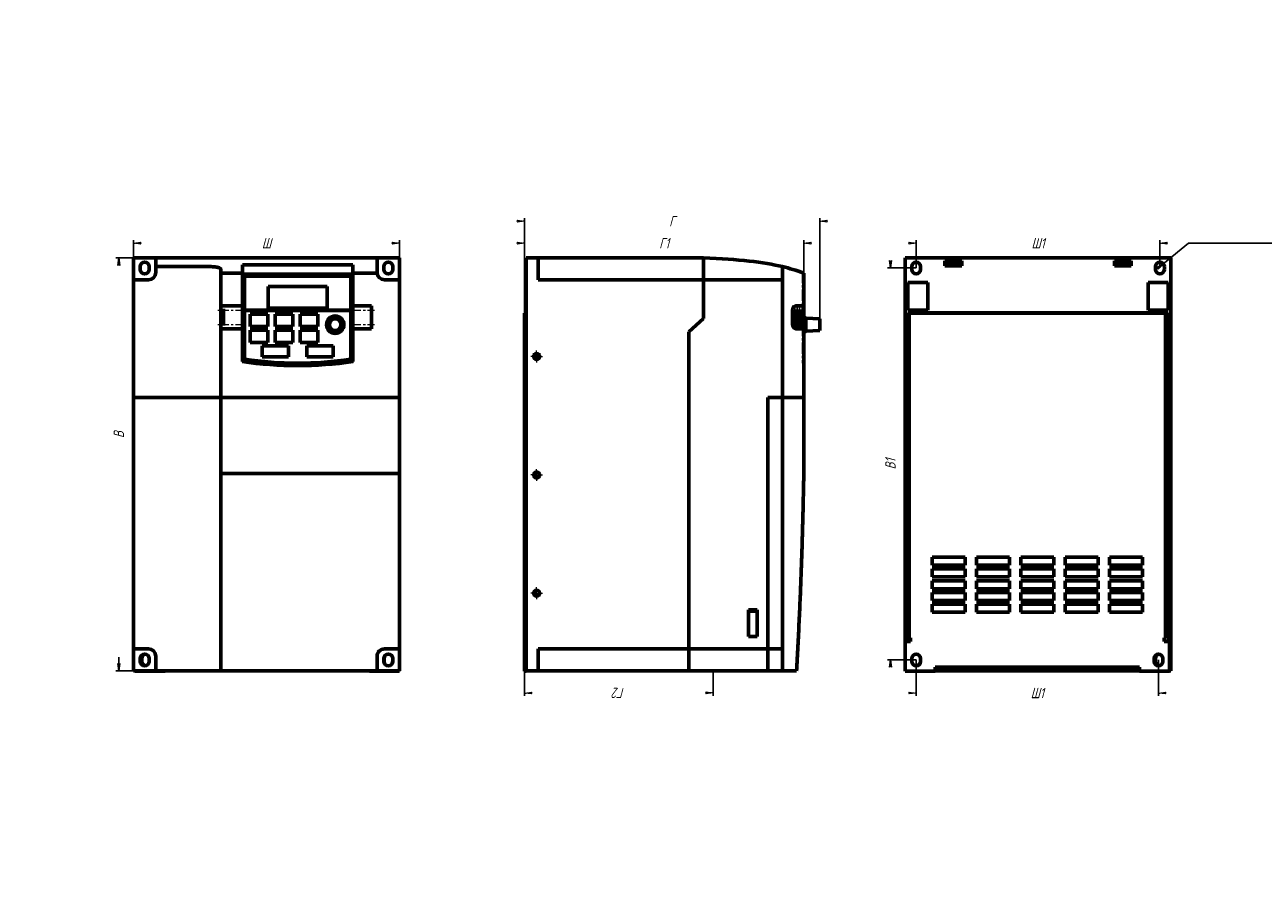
# Model space of a CAD drawing. Header units: millimetres. Extents: x 0 to 841, y 0 to 594.
import ezdxf

# ---------------------------------------------------------------- set-up
doc = ezdxf.new("R2010")
doc.units = ezdxf.units.MM
for name, pattern in [('K5LT_AXLED', [12, 7.5, -1.5, 1.5, -1.5]), ('K5LT_BASIC', [0]), ('K5LT_THIN', [0])]:
    doc.linetypes.add(name, pattern=pattern)
doc.layers.add('Системный слой', color=7, linetype='Continuous')
doc.styles.add('KDIMTEXTSTYLE', font='GOST_AU.SHX', dxfattribs={"width": 0.96, "oblique": 15, "height": 5})
doc.dimstyles.new('KDIMSTYLE (1.00)', dxfattribs={"dimtxt": 5, "dimasz": 1, "dimexe": 2, "dimexo": 0, "dimgap": 1, "dimtad": 1, "dimtxsty": 'KDIMTEXTSTYLE', "dimsah": 1, "dimcen": 0, "dimdle": 1, "dimadec": 0, "dimazin": 0, "dimtfac": 0.667, "dimtmove": 0, "dimatfit": 3, "dimfxl": 1, "dimtvp": 1, "dimtolj": 1, "dimtzin": 0, "dimarcsym": 0})

# ---------------------------------------------------------------- blocks, each defined once
blk = doc.blocks.new('U0')
at = {"layer": 'Системный слой', "color": 150, "linetype": 'K5LT_BASIC', "lineweight": 60, "true_color": 0x0080ff}
for start, end in [(180, 209.1624939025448), (330.8375060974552, 0)]:
    blk.add_arc((246.8974305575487, 161.4782731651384), 2.95, start, end, dxfattribs=at)
blk = doc.blocks.new('KDIMARROW_01')
at = {"layer": 'Системный слой'}
blk.add_hatch(color=0, dxfattribs=at).paths.add_polyline_path([(-5, -0.6582624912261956), (0, 0), (-5, 0.658262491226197), (-4.5, 5.51091059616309e-16)])
at = {"layer": 'Системный слой', "color": 0, "linetype": 'K5LT_THIN', "lineweight": 18}
for p, q in [((-4.5, 5.51091059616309e-16), (-5, 0.658262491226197)), ((-5, 0.658262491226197), (0, 0)), ((0, 0), (-5, -0.6582624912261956)), ((-5, -0.6582624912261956), (-4.5, 5.51091059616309e-16)), ((0, 0), (-1, 0))]:
    blk.add_line(p, q, dxfattribs=at)
blk = doc.blocks.new('U1')
at = {"layer": 'Системный слой', "color": 150, "linetype": 'K5LT_BASIC', "lineweight": 60, "true_color": 0x0080ff}
for start, end in [(0, 109.0307966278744), (318.3493384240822, 0)]:
    blk.add_arc((346.2474305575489, 367.7782731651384), 1.65, start, end, dxfattribs=at)
blk = doc.blocks.new('U2')
at = {"layer": 'Системный слой', "color": 150, "linetype": 'K5LT_BASIC', "lineweight": 60, "true_color": 0x0080ff}
for start, end in [(0, 113.0681363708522), (339.0151169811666, 0)]:
    blk.add_arc((346.2474305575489, 286.7782731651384), 1.65, start, end, dxfattribs=at)
blk = doc.blocks.new('U3')
at = {"layer": 'Системный слой', "color": 30, "linetype": 'K5LT_AXLED', "lineweight": 18, "true_color": 0xff8000}
for q in [(347.5974305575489, 211.8782731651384), (343.5974305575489, 207.8782731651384), (351.5974305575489, 207.8782731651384), (347.5974305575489, 203.8782731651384)]:
    blk.add_line((347.5974305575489, 207.8782731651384), q, dxfattribs=at)
blk = doc.blocks.new('U4')
at = {"layer": 'Системный слой', "color": 30, "linetype": 'K5LT_AXLED', "lineweight": 18, "true_color": 0xff8000}
for q in [(343.5974305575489, 288.1782731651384), (347.5974305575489, 292.1782731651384), (351.5974305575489, 288.1782731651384), (347.5974305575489, 284.1782731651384)]:
    blk.add_line((347.5974305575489, 288.1782731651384), q, dxfattribs=at)
blk = doc.blocks.new('U5')
at = {"layer": 'Системный слой', "color": 30, "linetype": 'K5LT_AXLED', "lineweight": 18, "true_color": 0xff8000}
for q in [(347.5974305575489, 372.6782731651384), (343.5974305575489, 368.6782731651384), (351.5974305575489, 368.6782731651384), (347.5974305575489, 364.6782731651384)]:
    blk.add_line((347.5974305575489, 368.6782731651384), q, dxfattribs=at)
blk = doc.blocks.new('U6')
at = {"layer": 'Системный слой', "color": 150, "linetype": 'K5LT_BASIC', "lineweight": 60, "true_color": 0x0080ff}
for p, q in [((597.8974305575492, 155.0782731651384), (597.8474305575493, 155.0782731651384)), ((756.9974305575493, 155.0782731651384), (618.1974305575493, 155.0782731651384)), ((778.3474305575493, 155.0782731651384), (777.2974305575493, 155.0782731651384))]:
    blk.add_line(p, q, dxfattribs=at)
blk = doc.blocks.new('KDIMARROW_02')
at = {"layer": 'Системный слой'}
blk.add_hatch(color=0, dxfattribs=at).paths.add_polyline_path([(4.5, -5.51091059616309e-16), (5, 0.6582624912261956), (0, 0), (5, -0.658262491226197)])
at = {"layer": 'Системный слой', "color": 0, "linetype": 'K5LT_THIN', "lineweight": 18}
for p, q in [((0, 0), (-1, 0)), ((5, 0.6582624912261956), (0, 0)), ((0, 0), (5, -0.658262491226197)), ((0, 0), (7, -8.572527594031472e-16)), ((4.5, -5.51091059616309e-16), (5, 0.6582624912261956)), ((5, -0.658262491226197), (4.5, -5.51091059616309e-16))]:
    blk.add_line(p, q, dxfattribs=at)

msp = doc.modelspace()

# ---------------------------------------------------------------- linework, layer by layer
at = {"layer": 'Системный слой', "color": 150, "linetype": 'K5LT_BASIC', "lineweight": 60, "true_color": 0x0080ff}
for p, q in [((73.8974305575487, 435.5782731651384), (89.04743055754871, 435.5782731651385)), ((73.89743055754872, 420.7782731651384), (73.8974305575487, 435.5782731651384)), ((78.39743055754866, 429.7782731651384), (78.39743055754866, 427.7782731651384)), ((84.39743055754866, 427.7782731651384), (84.39743055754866, 429.7782731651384)), ((89.04743055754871, 435.5782731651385), (89.04743055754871, 429.6921861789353)), ((95.89743055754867, 435.5782731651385), (89.04743055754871, 435.5782731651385)), ((95.89743055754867, 435.5782731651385), (89.04743055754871, 435.5782731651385)), ((89.04743055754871, 429.6921861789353), (89.04743055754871, 425.7782731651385)), ((126.0974305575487, 429.6921861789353), (89.04743055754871, 429.6921861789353)), ((99.89743055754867, 435.5782731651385), (95.89743055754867, 435.5782731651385)), ((106.7974305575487, 435.5782731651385), (99.89743055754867, 435.5782731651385)), ((100.3974305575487, 435.5782731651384), (106.5974305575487, 435.5782731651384)), ((112.0974305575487, 435.5782731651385), (106.7974305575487, 435.5782731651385)), ((216.1974305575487, 435.5782731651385), (112.0974305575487, 435.5782731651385)), ((216.1974305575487, 435.5782731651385), (112.0974305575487, 435.5782731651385)), ((222.7974305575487, 430.8882478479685), (147.7974305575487, 430.8882478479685)), ((147.7974305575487, 430.8882478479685), (147.7974305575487, 425.3782731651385)), ((221.4974305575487, 435.5782731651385), (216.1974305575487, 435.5782731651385)), ((228.3974305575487, 435.5782731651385), (221.4974305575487, 435.5782731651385)), ((221.6974305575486, 435.5782731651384), (227.8974305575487, 435.5782731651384)), ((222.7974305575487, 430.8882478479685), (222.7974305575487, 425.3782731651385)), ((232.3974305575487, 435.5782731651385), (228.3974305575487, 435.5782731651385)), ((239.2474305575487, 435.5782731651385), (232.3974305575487, 435.5782731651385)), ((239.2474305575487, 435.5782731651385), (232.3974305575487, 435.5782731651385)), ((239.2474305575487, 435.5782731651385), (239.2474305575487, 425.7782731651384)), ((239.2474305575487, 435.5782731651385), (254.3974305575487, 435.5782731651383)), ((243.8974305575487, 429.7782731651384), (243.8974305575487, 427.7782731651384)), ((249.8974305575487, 427.7782731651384), (249.8974305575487, 429.7782731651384)), ((254.3974305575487, 435.5782731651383), (254.3974305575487, 420.7782731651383)), ((340.3974305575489, 435.5782731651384), (348.697430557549, 435.5782731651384)), ((340.3974305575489, 435.5782731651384), (340.3974305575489, 155.0782731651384)), ((348.697430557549, 420.7782731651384), (348.697430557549, 435.5782731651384)), ((460.897430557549, 435.5782731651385), (348.697430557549, 435.5782731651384)), ((460.897430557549, 425.7782731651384), (460.897430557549, 435.5782731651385)), ((460.897430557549, 425.7782731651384), (460.897430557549, 435.5782731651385)), ((514.497430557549, 429.6921861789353), (514.497430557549, 425.7782731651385)), ((597.8474305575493, 155.0782731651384), (597.8474305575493, 435.5782731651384)), ((597.8474305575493, 435.5782731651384), (778.3474305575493, 435.5782731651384)), ((602.3474305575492, 427.7782731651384), (602.3474305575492, 429.7782731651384)), ((608.3474305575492, 429.7782731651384), (608.3474305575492, 427.7782731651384)), ((624.7974305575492, 433.5782731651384), (636.2974305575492, 433.5782731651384)), ((624.7974305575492, 430.1782731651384), (624.7974305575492, 433.5782731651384)), ((636.2974305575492, 430.1782731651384), (624.7974305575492, 430.1782731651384)), ((625.5974305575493, 432.1782731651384), (625.5974305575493, 430.1782731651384)), ((635.5974305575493, 432.1782731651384), (625.5974305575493, 432.1782731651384)), ((635.5974305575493, 430.1782731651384), (635.5974305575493, 432.1782731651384)), ((636.2974305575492, 433.5782731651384), (636.2974305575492, 430.1782731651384)), ((739.8974305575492, 433.5782731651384), (751.3974305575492, 433.5782731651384)), ((739.8974305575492, 430.1782731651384), (739.8974305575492, 433.5782731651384)), ((751.3974305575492, 430.1782731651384), (739.8974305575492, 430.1782731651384)), ((740.5974305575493, 432.1782731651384), (740.5974305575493, 430.1782731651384)), ((750.5974305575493, 432.1782731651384), (740.5974305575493, 432.1782731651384)), ((750.5974305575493, 430.1782731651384), (750.5974305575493, 432.1782731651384)), ((751.3974305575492, 433.5782731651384), (751.3974305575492, 430.1782731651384)), ((767.8474305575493, 427.7782731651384), (767.8474305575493, 429.7782731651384)), ((773.8474305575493, 429.7782731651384), (773.8474305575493, 427.7782731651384)), ((778.3474305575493, 435.5782731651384), (778.3474305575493, 155.0782731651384)), ((73.89743055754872, 420.7782731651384), (73.89743055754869, 420.2782731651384)), ((73.89743055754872, 420.7782731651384), (74.39743055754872, 420.7782731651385)), ((84.04743055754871, 420.7782731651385), (74.39743055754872, 420.7782731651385)), ((133.0974305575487, 427.8429088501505), (133.0974305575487, 425.3782731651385)), ((147.7974305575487, 425.3782731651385), (133.0974305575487, 425.3782731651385)), ((133.0974305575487, 403.1782731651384), (133.0974305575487, 425.3782731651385)), ((147.7974305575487, 425.3782731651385), (147.7974305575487, 403.1782731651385)), ((222.1974305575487, 424.6782731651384), (148.3974305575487, 424.6782731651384)), ((221.4974305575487, 423.3782731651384), (149.0974305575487, 423.3782731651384)), ((149.0974305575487, 423.3782731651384), (149.0974305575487, 366.7883262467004)), ((221.3974305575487, 423.2782731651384), (149.1974305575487, 423.2782731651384)), ((149.1974305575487, 423.2782731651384), (149.1974305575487, 400.0782731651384)), ((221.3974305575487, 400.0782731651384), (221.3974305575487, 423.2782731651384)), ((221.4974305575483, 366.7883262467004), (221.4974305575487, 423.3782731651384)), ((239.2634562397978, 425.3782731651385), (222.7974305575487, 425.3782731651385)), ((222.7974305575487, 403.1782731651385), (222.7974305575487, 425.3782731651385)), ((253.8974305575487, 420.7782731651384), (244.2474305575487, 420.7782731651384)), ((253.8974305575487, 420.7782731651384), (254.3974305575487, 420.7782731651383)), ((254.3974305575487, 420.2782731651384), (254.3974305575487, 420.7782731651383)), ((348.697430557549, 420.7782731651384), (460.897430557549, 420.7782731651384)), ((460.897430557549, 425.7782731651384), (460.897430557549, 420.7782731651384)), ((460.897430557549, 420.7782731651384), (514.497430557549, 420.7782731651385)), ((460.897430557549, 420.7782731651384), (460.897430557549, 394.4782731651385)), ((514.497430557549, 425.7782731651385), (514.497430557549, 420.7782731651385)), ((514.497430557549, 420.7782731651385), (514.497430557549, 420.2782731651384)), ((528.997430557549, 403.1782731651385), (528.997430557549, 425.3782731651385)), ((73.89743055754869, 420.2782731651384), (73.89743055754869, 340.7782731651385)), ((165.2974305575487, 416.2782731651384), (165.2974305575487, 401.4782731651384)), ((205.2974305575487, 416.2782731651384), (165.2974305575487, 416.2782731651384)), ((205.2974305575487, 401.4782731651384), (205.2974305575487, 416.2782731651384)), ((254.3974305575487, 340.7782731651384), (254.3974305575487, 420.2782731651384)), ((460.897430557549, 394.4782731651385), (460.897430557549, 420.2782731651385)), ((514.497430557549, 420.2782731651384), (514.497430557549, 340.7782731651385)), ((599.7474305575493, 418.8782731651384), (613.3474305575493, 418.8782731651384)), ((599.7474305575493, 400.1782731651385), (599.7474305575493, 418.8782731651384)), ((613.3474305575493, 418.8782731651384), (613.3474305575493, 400.1782731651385)), ((762.8474305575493, 418.8782731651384), (776.4474305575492, 418.8782731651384)), ((762.8474305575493, 400.1782731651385), (762.8474305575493, 418.8782731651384)), ((776.4474305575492, 418.8782731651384), (776.4474305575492, 400.1782731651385)), ((133.0967162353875, 400.1782731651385), (133.0974305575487, 400.9463877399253)), ((133.0967162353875, 390.3782731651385), (133.0967162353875, 400.1782731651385)), ((147.7974305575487, 403.1782731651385), (133.0974305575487, 403.1782731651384)), ((133.0974305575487, 400.9463877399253), (133.0974305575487, 403.1782731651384)), ((134.9974305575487, 400.9463877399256), (134.9968687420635, 400.1782731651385)), ((134.9971496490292, 390.3782731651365), (134.9968687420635, 400.1782731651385)), ((134.9974305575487, 400.1782731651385), (134.9971496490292, 390.3782731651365)), ((134.9974305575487, 400.1782731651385), (134.9974305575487, 400.9463877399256)), ((147.7974305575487, 403.1782731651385), (147.7974305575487, 387.3782731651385)), ((149.1974305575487, 400.0782731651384), (221.3974305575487, 400.0782731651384)), ((221.3974305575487, 399.9782731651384), (149.1974305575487, 399.9782731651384)), ((149.1974305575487, 399.9782731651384), (149.1974305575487, 366.8739352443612)), ((153.0974305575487, 397.4782731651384), (153.0974305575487, 389.0782731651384)), ((165.0974305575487, 397.4782731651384), (153.0974305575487, 397.4782731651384)), ((165.0974305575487, 389.0782731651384), (165.0974305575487, 397.4782731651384)), ((165.2974305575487, 401.4782731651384), (205.2974305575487, 401.4782731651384)), ((182.0974305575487, 397.4782731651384), (170.0974305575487, 397.4782731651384)), ((170.0974305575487, 397.4782731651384), (170.0974305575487, 389.0782731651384)), ((182.0974305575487, 389.0782731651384), (182.0974305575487, 397.4782731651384)), ((199.0974305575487, 397.4782731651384), (187.0974305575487, 397.4782731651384)), ((187.0974305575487, 397.4782731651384), (187.0974305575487, 389.0782731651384)), ((199.0974305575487, 389.0782731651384), (199.0974305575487, 397.4782731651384)), ((221.3974305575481, 366.8739352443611), (221.3974305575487, 399.9782731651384)), ((235.4974305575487, 403.1782731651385), (222.7974305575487, 403.1782731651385)), ((222.7974305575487, 387.3782731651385), (222.7974305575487, 403.1782731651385)), ((235.4974305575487, 387.3782731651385), (235.4974305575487, 403.1782731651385)), ((339.3974305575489, 398.1282731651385), (339.3974305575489, 177.5282731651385)), ((339.3974305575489, 398.1282731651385), (340.3974305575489, 398.1282731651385)), ((521.397430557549, 390.3782731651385), (521.397430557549, 400.1782731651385)), ((521.697430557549, 400.6782731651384), (521.4393910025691, 400.678275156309)), ((521.697430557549, 389.0706034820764), (521.697430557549, 400.6782731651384)), ((523.297430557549, 400.6782731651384), (522.497430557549, 400.6782731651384)), ((522.497430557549, 400.6782731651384), (522.497430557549, 388.6782731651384)), ((523.297430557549, 388.6782731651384), (523.297430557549, 400.6782731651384)), ((524.0974305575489, 400.6782731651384), (524.0974305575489, 388.6782731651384)), ((524.897430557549, 400.6782731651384), (524.0974305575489, 400.6782731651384)), ((524.397430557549, 403.1782731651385), (528.997430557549, 403.1782731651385)), ((524.897430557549, 388.6782731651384), (524.897430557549, 400.6782731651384)), ((525.697430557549, 400.6782731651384), (525.697430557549, 388.6782731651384)), ((526.497430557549, 400.6782731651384), (525.697430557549, 400.6782731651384)), ((526.497430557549, 388.6782731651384), (526.497430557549, 400.6782731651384)), ((528.497430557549, 403.1782731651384), (528.497430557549, 387.3782731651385)), ((528.497430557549, 403.1782731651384), (528.497430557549, 400.0782731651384)), ((528.497430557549, 399.9782731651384), (528.497430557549, 387.3782731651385)), ((528.497430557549, 397.4782731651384), (528.797430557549, 397.4782731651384)), ((528.797430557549, 397.4782731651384), (528.797430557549, 389.0782731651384)), ((530.3474305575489, 394.6782731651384), (528.797430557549, 395.9350299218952)), ((528.997430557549, 395.772867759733), (528.997430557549, 403.1782731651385)), ((613.3474305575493, 400.1782731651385), (599.7474305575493, 400.1782731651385)), ((599.7474305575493, 398.2782731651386), (599.7474305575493, 175.0282731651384)), ((599.7474305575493, 398.2782731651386), (776.4474305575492, 398.2782731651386)), ((600.4974305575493, 177.5282731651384), (600.4974305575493, 398.1282731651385)), ((600.4974305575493, 398.1282731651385), (774.6974305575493, 398.1282731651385)), ((776.4474305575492, 400.1782731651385), (762.8474305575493, 400.1782731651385)), ((774.6974305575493, 398.1282731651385), (774.6974305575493, 177.5282731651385)), ((776.4474305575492, 398.2782731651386), (776.4474305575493, 175.0282731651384)), ((133.0974305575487, 389.6101585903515), (133.0967162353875, 390.3782731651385)), ((133.0974305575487, 387.3782731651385), (133.0974305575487, 389.6101585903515)), ((133.0974305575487, 340.7782731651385), (133.0974305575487, 387.3782731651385)), ((133.0974305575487, 387.3782731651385), (147.7974305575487, 387.3782731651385)), ((134.9974305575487, 394.4782731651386), (134.9968687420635, 394.4782731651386)), ((134.9974305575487, 389.6101585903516), (134.9968687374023, 390.3782731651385)), ((134.9974305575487, 389.6101585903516), (134.9971496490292, 390.3782731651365)), ((147.7974305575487, 387.3782731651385), (147.7974305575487, 365.1782731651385)), ((153.0974305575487, 389.0782731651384), (165.0974305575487, 389.0782731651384)), ((170.0974305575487, 389.0782731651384), (182.0974305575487, 389.0782731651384)), ((187.0974305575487, 389.0782731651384), (199.0974305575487, 389.0782731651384)), ((222.7974305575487, 365.1782731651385), (222.7974305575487, 387.3782731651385)), ((222.7974305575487, 387.3782731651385), (235.4974305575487, 387.3782731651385)), ((450.897430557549, 385.4782731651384), (460.897430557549, 394.4782731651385)), ((460.897430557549, 394.4782731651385), (450.897430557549, 385.4782731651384)), ((522.497430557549, 388.6782731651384), (523.297430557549, 388.6782731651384)), ((524.0974305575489, 388.6782731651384), (524.897430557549, 388.6782731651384)), ((528.997430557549, 387.3782731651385), (524.397430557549, 387.3782731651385)), ((525.697430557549, 388.6782731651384), (526.497430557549, 388.6782731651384)), ((528.497430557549, 389.0782731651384), (528.797430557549, 389.0782731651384)), ((528.997430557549, 340.7782731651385), (528.997430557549, 387.3782731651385)), ((530.3474305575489, 394.6782731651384), (530.3474305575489, 385.8782731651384)), ((539.8474305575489, 394.2282731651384), (530.3474305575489, 394.6782731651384)), ((539.8474305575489, 394.2282731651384), (539.8474305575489, 386.3282731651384)), ((153.0974305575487, 386.4782731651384), (153.0974305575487, 378.0782731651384)), ((165.0974305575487, 386.4782731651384), (153.0974305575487, 386.4782731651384)), ((165.0974305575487, 378.0782731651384), (165.0974305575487, 386.4782731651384)), ((170.0974305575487, 386.4782731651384), (170.0974305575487, 378.0782731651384)), ((182.0974305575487, 386.4782731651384), (170.0974305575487, 386.4782731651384)), ((182.0974305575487, 378.0782731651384), (182.0974305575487, 386.4782731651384)), ((199.0974305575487, 386.4782731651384), (187.0974305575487, 386.4782731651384)), ((187.0974305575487, 386.4782731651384), (187.0974305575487, 378.0782731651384)), ((199.0974305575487, 378.0782731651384), (199.0974305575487, 386.4782731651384)), ((450.897430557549, 385.4782731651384), (450.897430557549, 170.4782731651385)), ((450.897430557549, 385.4782731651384), (450.897430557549, 169.9782731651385)), ((530.3474305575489, 385.8782731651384), (528.997430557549, 384.7836785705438)), ((539.8474305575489, 386.3282731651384), (530.3474305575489, 385.8782731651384)), ((153.0974305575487, 378.0782731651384), (165.0974305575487, 378.0782731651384)), ((179.0474305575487, 375.8782731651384), (161.2474305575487, 375.8782731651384)), ((161.2474305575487, 375.8782731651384), (161.2474305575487, 368.4782731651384)), ((170.0974305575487, 378.0782731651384), (182.0974305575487, 378.0782731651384)), ((179.0474305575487, 368.4782731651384), (179.0474305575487, 375.8782731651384)), ((187.0974305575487, 378.0782731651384), (199.0974305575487, 378.0782731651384)), ((191.5474305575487, 375.8782731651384), (191.5474305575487, 368.4782731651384)), ((209.3474305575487, 375.8782731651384), (191.5474305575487, 375.8782731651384)), ((209.3474305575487, 368.4782731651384), (209.3474305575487, 375.8782731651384)), ((161.2474305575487, 368.4782731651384), (179.0474305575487, 368.4782731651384)), ((191.5474305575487, 368.4782731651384), (209.3474305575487, 368.4782731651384)), ((126.0974305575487, 340.7782731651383), (73.89743055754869, 340.7782731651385)), ((73.89743055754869, 340.7782731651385), (73.89743055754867, 169.9782731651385)), ((126.0974305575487, 340.7782731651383), (73.89743055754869, 340.7782731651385)), ((133.0974305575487, 340.7782731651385), (126.0974305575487, 340.7782731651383)), ((133.0974305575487, 340.7782731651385), (126.0974305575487, 340.7782731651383)), ((254.3974305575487, 340.7782731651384), (133.0974305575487, 340.7782731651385)), ((254.3974305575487, 340.7782731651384), (133.0974305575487, 340.7782731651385)), ((133.0974305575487, 289.2782731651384), (133.0974305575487, 340.7782731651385)), ((254.3974305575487, 289.2782731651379), (254.3974305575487, 340.7782731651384)), ((514.497430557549, 340.7782731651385), (504.597430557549, 340.7782731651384)), ((504.597430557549, 170.4782731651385), (504.597430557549, 340.7782731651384)), ((504.597430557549, 340.7782731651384), (504.597430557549, 169.9782731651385)), ((504.597430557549, 340.7782731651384), (514.497430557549, 340.7782731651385)), ((521.497430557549, 340.7782731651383), (514.497430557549, 340.7782731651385)), ((521.497430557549, 340.7782731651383), (514.497430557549, 340.7782731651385)), ((514.497430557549, 340.7782731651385), (514.4974305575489, 169.9782731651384)), ((528.997430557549, 340.7782731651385), (521.497430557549, 340.7782731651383)), ((528.997430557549, 340.7782731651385), (521.497430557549, 340.7782731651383)), ((528.997430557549, 289.2782731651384), (528.997430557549, 340.7782731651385)), ((254.3974305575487, 289.2782731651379), (133.0974305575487, 289.2782731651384)), ((133.0974305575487, 289.2782731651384), (133.0974305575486, 155.0782731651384)), ((254.3974305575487, 289.2782731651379), (254.3974305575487, 169.9782731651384)), ((616.2974305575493, 226.9282731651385), (616.2974305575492, 232.3282731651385)), ((616.2974305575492, 232.3282731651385), (638.6974305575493, 232.3282731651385)), ((638.6974305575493, 232.3282731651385), (638.6974305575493, 226.9282731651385)), ((646.3974305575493, 232.3282731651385), (668.7974305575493, 232.3282731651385)), ((646.3974305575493, 226.9282731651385), (646.3974305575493, 232.3282731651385)), ((668.7974305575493, 232.3282731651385), (668.7974305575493, 226.9282731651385)), ((676.4974305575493, 226.9282731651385), (676.4974305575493, 232.3282731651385)), ((676.4974305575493, 232.3282731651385), (698.8974305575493, 232.3282731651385)), ((698.8974305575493, 232.3282731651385), (698.8974305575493, 226.9282731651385)), ((706.5974305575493, 232.3282731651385), (728.9974305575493, 232.3282731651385)), ((706.5974305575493, 226.9282731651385), (706.5974305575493, 232.3282731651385)), ((728.9974305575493, 232.3282731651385), (728.9974305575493, 226.9282731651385)), ((736.6974305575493, 226.9282731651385), (736.6974305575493, 232.3282731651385)), ((736.6974305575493, 232.3282731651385), (759.0974305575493, 232.3282731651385)), ((759.0974305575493, 232.3282731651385), (759.0974305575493, 226.9282731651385)), ((638.6974305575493, 226.9282731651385), (616.2974305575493, 226.9282731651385)), ((616.2974305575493, 224.3282731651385), (638.6974305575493, 224.3282731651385)), ((616.2974305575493, 218.9282731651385), (616.2974305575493, 224.3282731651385)), ((638.6974305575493, 218.9282731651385), (616.2974305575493, 218.9282731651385)), ((638.6974305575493, 224.3282731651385), (638.6974305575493, 218.9282731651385)), ((668.7974305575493, 226.9282731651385), (646.3974305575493, 226.9282731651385)), ((646.3974305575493, 224.3282731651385), (668.7974305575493, 224.3282731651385)), ((646.3974305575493, 218.9282731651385), (646.3974305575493, 224.3282731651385)), ((668.7974305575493, 218.9282731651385), (646.3974305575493, 218.9282731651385)), ((668.7974305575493, 224.3282731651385), (668.7974305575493, 218.9282731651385)), ((698.8974305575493, 226.9282731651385), (676.4974305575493, 226.9282731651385)), ((676.4974305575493, 224.3282731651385), (698.8974305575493, 224.3282731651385)), ((676.4974305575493, 218.9282731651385), (676.4974305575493, 224.3282731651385)), ((698.8974305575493, 218.9282731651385), (676.4974305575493, 218.9282731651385)), ((698.8974305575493, 224.3282731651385), (698.8974305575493, 218.9282731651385)), ((728.9974305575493, 226.9282731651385), (706.5974305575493, 226.9282731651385)), ((706.5974305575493, 218.9282731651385), (706.5974305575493, 224.3282731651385)), ((706.5974305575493, 224.3282731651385), (728.9974305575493, 224.3282731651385)), ((728.9974305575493, 218.9282731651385), (706.5974305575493, 218.9282731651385)), ((728.9974305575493, 224.3282731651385), (728.9974305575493, 218.9282731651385)), ((759.0974305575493, 226.9282731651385), (736.6974305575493, 226.9282731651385)), ((736.6974305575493, 224.3282731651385), (759.0974305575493, 224.3282731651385)), ((736.6974305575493, 218.9282731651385), (736.6974305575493, 224.3282731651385)), ((759.0974305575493, 218.9282731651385), (736.6974305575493, 218.9282731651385)), ((759.0974305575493, 224.3282731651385), (759.0974305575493, 218.9282731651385)), ((616.2974305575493, 210.9282731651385), (616.2974305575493, 216.3282731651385)), ((616.2974305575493, 216.3282731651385), (638.6974305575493, 216.3282731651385)), ((638.6974305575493, 210.9282731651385), (616.2974305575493, 210.9282731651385)), ((638.6974305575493, 216.3282731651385), (638.6974305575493, 210.9282731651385)), ((646.3974305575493, 216.3282731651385), (668.7974305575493, 216.3282731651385)), ((646.3974305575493, 210.9282731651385), (646.3974305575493, 216.3282731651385)), ((668.7974305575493, 210.9282731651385), (646.3974305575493, 210.9282731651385)), ((668.7974305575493, 216.3282731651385), (668.7974305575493, 210.9282731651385)), ((676.4974305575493, 216.3282731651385), (698.8974305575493, 216.3282731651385)), ((676.4974305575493, 210.9282731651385), (676.4974305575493, 216.3282731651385)), ((698.8974305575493, 210.9282731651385), (676.4974305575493, 210.9282731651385)), ((698.8974305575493, 216.3282731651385), (698.8974305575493, 210.9282731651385)), ((706.5974305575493, 216.3282731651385), (728.9974305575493, 216.3282731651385)), ((706.5974305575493, 210.9282731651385), (706.5974305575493, 216.3282731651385)), ((728.9974305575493, 210.9282731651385), (706.5974305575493, 210.9282731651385)), ((728.9974305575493, 216.3282731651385), (728.9974305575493, 210.9282731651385)), ((736.6974305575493, 216.3282731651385), (759.0974305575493, 216.3282731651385)), ((736.6974305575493, 210.9282731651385), (736.6974305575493, 216.3282731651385)), ((759.0974305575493, 210.9282731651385), (736.6974305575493, 210.9282731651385)), ((759.0974305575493, 216.3282731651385), (759.0974305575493, 210.9282731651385)), ((616.2974305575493, 202.9282731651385), (616.2974305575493, 208.3282731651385)), ((616.2974305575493, 208.3282731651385), (638.6974305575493, 208.3282731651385)), ((638.6974305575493, 202.9282731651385), (616.2974305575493, 202.9282731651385)), ((638.6974305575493, 208.3282731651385), (638.6974305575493, 202.9282731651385)), ((646.3974305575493, 208.3282731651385), (668.7974305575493, 208.3282731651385)), ((646.3974305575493, 202.9282731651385), (646.3974305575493, 208.3282731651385)), ((668.7974305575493, 202.9282731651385), (646.3974305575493, 202.9282731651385)), ((668.7974305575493, 208.3282731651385), (668.7974305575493, 202.9282731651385)), ((676.4974305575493, 208.3282731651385), (698.8974305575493, 208.3282731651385)), ((676.4974305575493, 202.9282731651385), (676.4974305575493, 208.3282731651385)), ((698.8974305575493, 202.9282731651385), (676.4974305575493, 202.9282731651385)), ((698.8974305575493, 208.3282731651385), (698.8974305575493, 202.9282731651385)), ((706.5974305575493, 202.9282731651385), (706.5974305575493, 208.3282731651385)), ((706.5974305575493, 208.3282731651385), (728.9974305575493, 208.3282731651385)), ((728.9974305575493, 202.9282731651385), (706.5974305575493, 202.9282731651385)), ((728.9974305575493, 208.3282731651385), (728.9974305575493, 202.9282731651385)), ((736.6974305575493, 208.3282731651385), (759.0974305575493, 208.3282731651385)), ((736.6974305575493, 202.9282731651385), (736.6974305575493, 208.3282731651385)), ((759.0974305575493, 202.9282731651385), (736.6974305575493, 202.9282731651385)), ((759.0974305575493, 208.3282731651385), (759.0974305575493, 202.9282731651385)), ((491.497430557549, 196.4782731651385), (491.497430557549, 178.5782731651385)), ((497.397430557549, 196.4782731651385), (491.497430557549, 196.4782731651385)), ((491.497430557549, 195.6782731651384), (491.8417764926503, 195.6782731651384)), ((491.8417764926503, 195.6782731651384), (497.297430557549, 195.6782731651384)), ((497.397430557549, 195.6782731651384), (497.297430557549, 195.6782731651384)), ((497.297430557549, 178.5782731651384), (497.297430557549, 195.6782731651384)), ((497.397430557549, 178.5782731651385), (497.397430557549, 196.4782731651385)), ((616.2974305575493, 200.3282731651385), (638.6974305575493, 200.3282731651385)), ((616.2974305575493, 194.9282731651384), (616.2974305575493, 200.3282731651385)), ((638.6974305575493, 194.9282731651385), (616.2974305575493, 194.9282731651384)), ((638.6974305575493, 200.3282731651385), (638.6974305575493, 194.9282731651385)), ((646.3974305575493, 194.9282731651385), (646.3974305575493, 200.3282731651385)), ((646.3974305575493, 200.3282731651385), (668.7974305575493, 200.3282731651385)), ((668.7974305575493, 194.9282731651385), (646.3974305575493, 194.9282731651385)), ((668.7974305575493, 200.3282731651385), (668.7974305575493, 194.9282731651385)), ((676.4974305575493, 200.3282731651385), (698.8974305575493, 200.3282731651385)), ((676.4974305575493, 194.9282731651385), (676.4974305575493, 200.3282731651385)), ((698.8974305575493, 194.9282731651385), (676.4974305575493, 194.9282731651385)), ((698.8974305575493, 200.3282731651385), (698.8974305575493, 194.9282731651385)), ((706.5974305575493, 200.3282731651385), (728.9974305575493, 200.3282731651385)), ((706.5974305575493, 194.9282731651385), (706.5974305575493, 200.3282731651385)), ((728.9974305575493, 194.9282731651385), (706.5974305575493, 194.9282731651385)), ((728.9974305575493, 200.3282731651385), (728.9974305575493, 194.9282731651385)), ((736.6974305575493, 200.3282731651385), (759.0974305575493, 200.3282731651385)), ((736.6974305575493, 194.9282731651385), (736.6974305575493, 200.3282731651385)), ((759.0974305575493, 194.9282731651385), (736.6974305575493, 194.9282731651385)), ((759.0974305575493, 200.3282731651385), (759.0974305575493, 194.9282731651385)), ((339.3974305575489, 177.5282731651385), (339.3974305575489, 175.0282731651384)), ((339.3974305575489, 177.5282731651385), (340.3974305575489, 177.5282731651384)), ((491.497430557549, 178.5782731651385), (497.397430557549, 178.5782731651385)), ((601.4974305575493, 177.5282731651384), (600.4974305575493, 177.5282731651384)), ((601.4974305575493, 175.0282731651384), (601.4974305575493, 177.5282731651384)), ((773.6974305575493, 177.5282731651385), (773.6974305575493, 175.0282731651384)), ((774.6974305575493, 177.5282731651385), (773.6974305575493, 177.5282731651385)), ((73.89743055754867, 169.9782731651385), (84.04743055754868, 169.9782731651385)), ((73.89743055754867, 155.0782731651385), (73.89743055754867, 169.9782731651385)), ((254.3974305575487, 169.9782731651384), (244.2474305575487, 169.9782731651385)), ((254.3974305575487, 169.9782731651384), (254.3974305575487, 155.0782731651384)), ((339.3974305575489, 175.0282731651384), (339.3974305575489, 155.0282731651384)), ((339.3974305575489, 175.0282731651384), (340.3974305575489, 175.0282731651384)), ((450.897430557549, 169.9782731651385), (348.697430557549, 169.9782731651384)), ((348.697430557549, 155.0782731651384), (348.697430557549, 169.9782731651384)), ((450.897430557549, 169.9782731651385), (450.897430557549, 164.9782731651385)), ((450.897430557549, 169.9782731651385), (504.597430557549, 169.9782731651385)), ((504.597430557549, 169.9782731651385), (504.597430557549, 164.9782731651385)), ((504.597430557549, 169.9782731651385), (504.597430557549, 164.9782731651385)), ((504.597430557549, 169.9782731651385), (514.4974305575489, 169.9782731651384)), ((514.4974305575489, 169.9782731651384), (514.4974305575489, 164.9782731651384)), ((597.8974305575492, 155.0282731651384), (597.8974305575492, 175.0282731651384)), ((597.8974305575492, 175.0282731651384), (601.4974305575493, 175.0282731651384)), ((773.6974305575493, 175.0282731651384), (777.2974305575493, 175.0282731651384)), ((777.2974305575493, 175.0282731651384), (777.2974305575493, 155.0282731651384)), ((78.39743055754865, 163.5782731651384), (78.39743055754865, 161.5782731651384)), ((79.44743055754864, 163.5782731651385), (79.44743055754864, 161.4782731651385)), ((84.39743055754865, 161.5782731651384), (84.39743055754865, 163.5782731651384)), ((89.04743055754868, 164.9782731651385), (89.04743055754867, 155.0782731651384)), ((239.2474305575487, 164.9782731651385), (239.2474305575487, 155.0782731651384)), ((243.8974305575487, 163.5782731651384), (243.8974305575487, 161.5782731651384)), ((243.9474305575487, 163.5782731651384), (243.9474305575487, 161.4782731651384)), ((249.8474305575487, 161.4782731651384), (249.8474305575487, 163.5782731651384)), ((249.8974305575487, 161.5782731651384), (249.8974305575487, 163.5782731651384)), ((450.897430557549, 164.9782731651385), (450.897430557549, 155.5782731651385)), ((450.897430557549, 155.0782731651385), (450.897430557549, 164.9782731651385)), ((504.597430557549, 155.5782731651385), (504.597430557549, 164.9782731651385)), ((504.597430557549, 164.9782731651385), (504.597430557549, 155.0782731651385)), ((514.4974305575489, 164.9782731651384), (514.4974305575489, 155.0782731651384)), ((602.3974305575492, 161.4782731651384), (602.3974305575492, 163.5782731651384)), ((608.2974305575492, 163.5782731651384), (608.2974305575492, 161.4782731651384)), ((766.8974305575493, 161.4782731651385), (766.8974305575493, 163.5782731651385)), ((767.8474305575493, 161.5782731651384), (767.8474305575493, 163.5782731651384)), ((772.7974305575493, 163.5782731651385), (772.7974305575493, 161.4782731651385)), ((89.04743055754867, 155.0782731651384), (73.89743055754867, 155.0782731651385)), ((74.94743055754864, 155.0782731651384), (74.94743055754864, 155.0282731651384)), ((74.94743055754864, 155.0282731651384), (95.24743055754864, 155.0282731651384)), ((89.04743055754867, 155.0782731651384), (126.0974305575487, 155.0782731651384)), ((95.24743055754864, 155.0282731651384), (95.24743055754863, 155.0782731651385)), ((133.0974305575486, 155.0782731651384), (126.0974305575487, 155.0782731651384)), ((239.2474305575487, 155.0782731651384), (133.0974305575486, 155.0782731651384)), ((234.0474305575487, 155.0782731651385), (234.0474305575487, 155.0282731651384)), ((234.0474305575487, 155.0282731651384), (254.3474305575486, 155.0282731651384)), ((254.3974305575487, 155.0782731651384), (239.2474305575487, 155.0782731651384)), ((254.3474305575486, 155.0282731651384), (254.3474305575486, 155.0782731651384)), ((339.3974305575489, 155.0282731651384), (340.3974305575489, 155.0282731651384)), ((340.3974305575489, 155.0782731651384), (348.697430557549, 155.0782731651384)), ((340.3974305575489, 155.0782731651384), (340.3974305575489, 155.0282731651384)), ((348.697430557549, 155.0782731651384), (450.897430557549, 155.0782731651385)), ((450.897430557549, 155.0782731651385), (504.597430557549, 155.0782731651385)), ((504.597430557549, 155.0782731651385), (514.4974305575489, 155.0782731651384)), ((521.497430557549, 155.0782731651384), (514.4974305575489, 155.0782731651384)), ((521.497430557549, 155.0782731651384), (524.0974305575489, 155.0782731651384)), ((618.1974305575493, 155.0282731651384), (597.8974305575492, 155.0282731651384)), ((618.1974305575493, 157.6282731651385), (618.1974305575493, 155.0282731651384)), ((756.9974305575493, 157.6282731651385), (618.1974305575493, 157.6282731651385)), ((756.9974305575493, 156.9782731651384), (618.1974305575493, 156.9782731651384)), ((756.9974305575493, 155.0282731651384), (756.9974305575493, 157.6282731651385)), ((777.2974305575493, 155.0282731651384), (756.9974305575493, 155.0282731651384))]:
    msp.add_line(p, q, dxfattribs=at)
at = {"layer": 'Системный слой', "color": 30, "linetype": 'K5LT_AXLED', "lineweight": 18, "true_color": 0xff8000}
for p, q in [((527.897430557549, 426.0782731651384), (527.8974305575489, 364.18994640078)), ((131.0974305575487, 400.1782731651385), (149.7974305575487, 400.1782731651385)), ((220.7974305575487, 400.1782731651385), (237.4974305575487, 400.1782731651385)), ((131.0974305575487, 390.3782731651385), (149.7974305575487, 390.3782731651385)), ((220.7974305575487, 390.3782731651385), (237.4974305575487, 390.3782731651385))]:
    msp.add_line(p, q, dxfattribs=at)
at = {"layer": 'Системный слой', "color": 150, "linetype": 'K5LT_BASIC', "lineweight": 60, "true_color": 0x0080ff}
for centre, radius in [((210.7974305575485, 390.2782731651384), 5.9), ((210.7974305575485, 390.2782731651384), 4.4), ((210.7974305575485, 390.2782731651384), 3.95), ((347.5974305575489, 368.6782731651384), 2), ((347.5974305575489, 288.1782731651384), 2), ((347.5974305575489, 207.8782731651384), 2)]:
    msp.add_circle(centre, radius, dxfattribs=at)
for centre, radius, start, end in [((81.39743055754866, 429.7782731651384), 3, 0, 180), ((246.8974305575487, 429.7782731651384), 3, 0, 180), ((605.3474305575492, 429.7782731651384), 3, 0, 180), ((770.8474305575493, 429.7782731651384), 3, 0, 180), ((74.39743055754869, 420.2782731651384), 0.5, 89.99999999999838, 180), ((81.39743055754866, 427.7782731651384), 3, 180, 0), ((84.04743055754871, 425.7782731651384), 5, 270, 0), ((148.3974305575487, 424.0782731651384), 0.6, 90, 180), ((222.1974305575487, 424.0782731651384), 0.6, 0, 89.99999999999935), ((244.2474305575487, 425.7782731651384), 5, 179.9999999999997, 184.5885657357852), ((244.2474305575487, 425.7782731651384), 5, 184.5885657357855, 269.9999999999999), ((246.8974305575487, 427.7782731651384), 3, 180, 0), ((253.8974305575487, 420.2782731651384), 0.5, 0, 90), ((605.3474305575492, 427.7782731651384), 3, 180, 0), ((770.8474305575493, 427.7782731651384), 3, 180, 0), ((524.397430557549, 400.1782731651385), 3, 165.1648884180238, 180), ((524.397430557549, 400.1782731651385), 3, 90.00000000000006, 165.1648884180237), ((524.397430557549, 390.3782731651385), 3, 179.9999999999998, 194.8351115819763), ((524.397430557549, 390.3782731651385), 3, 194.8351115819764, 270), ((148.3974305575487, 366.18994640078), 0.6, 180, 260.9766050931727), ((185.2974305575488, 624.2449398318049), 261.7666666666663, 261.7636205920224, 278.2363794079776), ((185.2974305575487, 598.5532731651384), 235.875, 260.9766050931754, 279.0233949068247), ((185.2974305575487, 598.5532731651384), 234.574999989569, 261.1225439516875, 278.8774560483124), ((185.2974305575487, 598.5532731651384), 234.474999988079, 261.1434587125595, 278.8565412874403), ((222.1974305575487, 366.18994640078), 0.6, 279.0233949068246, 0), ((346.2474305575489, 205.7782731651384), 1.65, 4.238495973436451, 110.2910514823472), ((84.04743055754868, 164.9782731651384), 5, 0, 90), ((244.2474305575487, 164.9782731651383), 5, 89.99999999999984, 180), ((81.39743055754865, 163.5782731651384), 3, 0, 180), ((81.39743055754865, 161.5782731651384), 3, 180, 0), ((82.39743055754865, 163.5782731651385), 2.95, 96.83830553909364, 180), ((82.39743055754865, 161.4782731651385), 2.95, 180, 257.387874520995), ((246.8974305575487, 163.5782731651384), 3, 0, 180), ((246.8974305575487, 161.5782731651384), 3, 180, 0), ((246.8974305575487, 163.5782731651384), 2.95, 0, 180), ((605.3474305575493, 163.5782731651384), 2.95, 0, 180), ((605.3474305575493, 161.4782731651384), 2.95, 180, 0), ((605.3474305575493, 161.5782731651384), 3, 210.8304974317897, 329.1695025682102), ((769.8474305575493, 163.5782731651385), 2.95, 0, 180), ((769.8474305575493, 161.4782731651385), 2.95, 180, 0), ((770.8474305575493, 163.5782731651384), 3, 102.4888723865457, 180), ((770.8474305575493, 161.5782731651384), 3, 180, 263.1873770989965)]:
    msp.add_arc(centre, radius, start, end, dxfattribs=at)
msp.add_open_spline([(133.0974305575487, 427.8429088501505), (133.097430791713, 427.9234787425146), (133.0672894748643, 428.0719387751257), (132.948650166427, 428.2691547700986), (132.7918210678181, 428.4322276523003), (132.5987590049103, 428.5813429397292), (132.3461836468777, 428.7322569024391), (132.019538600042, 428.8839887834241), (131.6611014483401, 429.0160457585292), (131.2647498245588, 429.1369712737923), (130.883453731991, 429.2337664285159), (130.4624625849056, 429.3238880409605), (130.0484894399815, 429.3997924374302), (129.4901826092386, 429.4852731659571), (128.8470267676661, 429.5619308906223), (128.0367429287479, 429.6315081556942), (127.1327304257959, 429.6799610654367), (126.4504360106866, 429.6921862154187), (126.0974305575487, 429.6921861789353)], degree=3, knots=[0, 0, 0, 0, 1.457693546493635, 2.716780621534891, 3.731889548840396, 4.660028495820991, 5.758744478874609, 6.957224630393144, 8.110646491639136, 8.997182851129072, 10.15745586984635, 10.90652846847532, 11.85871982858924, 12.8095964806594, 14.28679072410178, 15.52422106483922, 17.20156682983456, 19, 19, 19, 19], dxfattribs=at)
for points, degree in [([(460.897430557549, 435.5782731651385), (484.8660920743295, 434.8753798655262), (501.6214923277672, 432.7397154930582), (514.497430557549, 429.6921861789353)], 3), ([(514.4974305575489, 429.6921861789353), (516.9654719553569, 429.1080401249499), (519.2909793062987, 428.4903915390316), (521.4974305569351, 427.8429088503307)], 3), ([(521.497430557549, 427.8429088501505), (524.1566624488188, 427.0625577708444), (526.642962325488, 426.2388718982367), (528.997430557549, 425.3782731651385)], 3), ([(528.997430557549, 289.2782731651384), (527.9434617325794, 222.1253119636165), (524.0974305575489, 155.0782731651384)], 2)]:
    msp.add_open_spline(points, degree=degree, dxfattribs=at)

# ---------------------------------------------------------------- block references
at = {"layer": 'Системный слой'}
for name in ['U5', 'U1', 'U4', 'U2', 'U3', 'U0', 'U6']:
    msp.add_blockref(name, (0, 0), dxfattribs=at)

# ---------------------------------------------------------------- dimensions: what is measured, and where the dimension line sits
at = {"layer": 'Системный слой', "color": 7}
for base, p1, p2, location, text in [((339.3974305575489, 460.5782731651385), (539.8474305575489, 390.2782731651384), (339.3974305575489, 398.1282731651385), (439.6224305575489, 460.5782731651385), '\\H5.0;\\W0.965;\\Q15;\\H5.0;\\W0.965;\\Q15;\\Q15;\\H7.00;Г\\Q15;\\H10.00;'), ((254.3974305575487, 445.5782731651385), (73.8974305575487, 435.5782731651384), (254.3974305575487, 435.5782731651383), (164.1474305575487, 445.5782731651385), '\\H5.0;\\W0.965;\\Q15;\\H5.0;\\W0.965;\\Q15;\\Q15;\\H7.00;Ш\\Q15;\\H10.00;'), ((339.3974305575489, 445.5782731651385), (528.997430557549, 425.3782731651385), (339.3974305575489, 398.1282731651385), (434.197430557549, 445.5782731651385), '\\H5.0;\\W0.965;\\Q15;\\H5.0;\\W0.965;\\Q15;\\Q15;\\H7.00;Г1\\Q15;\\H10.00;'), ((605.3474305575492, 445.5782731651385), (770.8474305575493, 428.7782731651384), (605.3474305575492, 428.7782731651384), (688.0974305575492, 445.5782731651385), '\\H5.0;\\W0.965;\\Q15;\\H5.0;\\W0.965;\\Q15;\\Q15;\\H7.00;Ш1\\Q15;\\H5.00;'), ((605.3474305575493, 140.0782731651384), (769.8474305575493, 162.5782731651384), (605.3474305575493, 162.5282731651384), (687.5974305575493, 140.0782731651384), '\\H5.0;\\W0.965;\\Q15;\\H5.0;\\W0.965;\\Q15;\\Q15;\\H7.00;Ш1\\Q15;\\H5.00;')]:
    msp.add_linear_dim(base=base, p1=p1, p2=p2, location=location, text=text, dimstyle='KDIMSTYLE (1.00)', override={"dimexo": 0, "dimblk1": 'KDIMARROW_01', "dimblk2": 'KDIMARROW_01', "dimse1": 0, "dimse2": 0, "dimclrt": 7, "dimtolj": 1}, dxfattribs=at).render()
msp.add_diameter_dim(center=(770.8474305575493, 429.77827316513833), radius=3.0000000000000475, location=(790.3474305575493, 445.5782731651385), text='\\H5.0;\\W0.965;\\Q15;\\H5.0;\\W0.965;\\Q15;\\Q15;\\H7.00;d1\\Q15;\\H5.00;', dimstyle='KDIMSTYLE (1.00)', override={"dimtih": 1, "dimtoh": 1, "dimblk1": 'KDIMARROW_02', "dimblk2": 'KDIMARROW_02', "dimclrt": 7, "dimtmove": 1, "dimatfit": 2, "dimtolj": 1}, dxfattribs=at).render()
for base, p1, p2, angle, location, text in [((63.89743055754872, 435.5782731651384), (73.89743055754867, 155.0782731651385), (73.8974305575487, 435.5782731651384), 90, (63.89743055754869, 315.5782731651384), '\\H5.0;\\W0.965;\\Q15;\\H5.0;\\W0.965;\\Q15;\\Q15;\\H7.00;В\\Q15;\\H5.00;'), ((587.8474305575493, 162.5282731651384), (605.3474305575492, 428.7782731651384), (605.3474305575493, 162.5282731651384), 90, (587.8474305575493, 295.6532731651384), '\\H5.0;\\W0.965;\\Q15;\\H5.0;\\W0.965;\\Q15;\\Q15;\\H7.00;В1\\Q15;\\H5.00;'), ((339.4032703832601, 140.0783193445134), (467.3974305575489, 155.0782731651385), (339.3974305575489, 155.0282731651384), 180.02238116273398, (403.4032703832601, 140.1033193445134), '\\H5.0;\\W0.965;\\Q15;\\H5.0;\\W0.965;\\Q15;\\Q15;\\H7.00;Г2\\Q15;\\H10.00;')]:
    msp.add_linear_dim(base=base, p1=p1, p2=p2, angle=angle, location=location, text=text, dimstyle='KDIMSTYLE (1.00)', override={"dimexo": 0, "dimblk1": 'KDIMARROW_01', "dimblk2": 'KDIMARROW_01', "dimse1": 0, "dimse2": 0, "dimclrt": 7, "dimtolj": 1}, dxfattribs=at).render()

doc.saveas('drawing.dxf')
